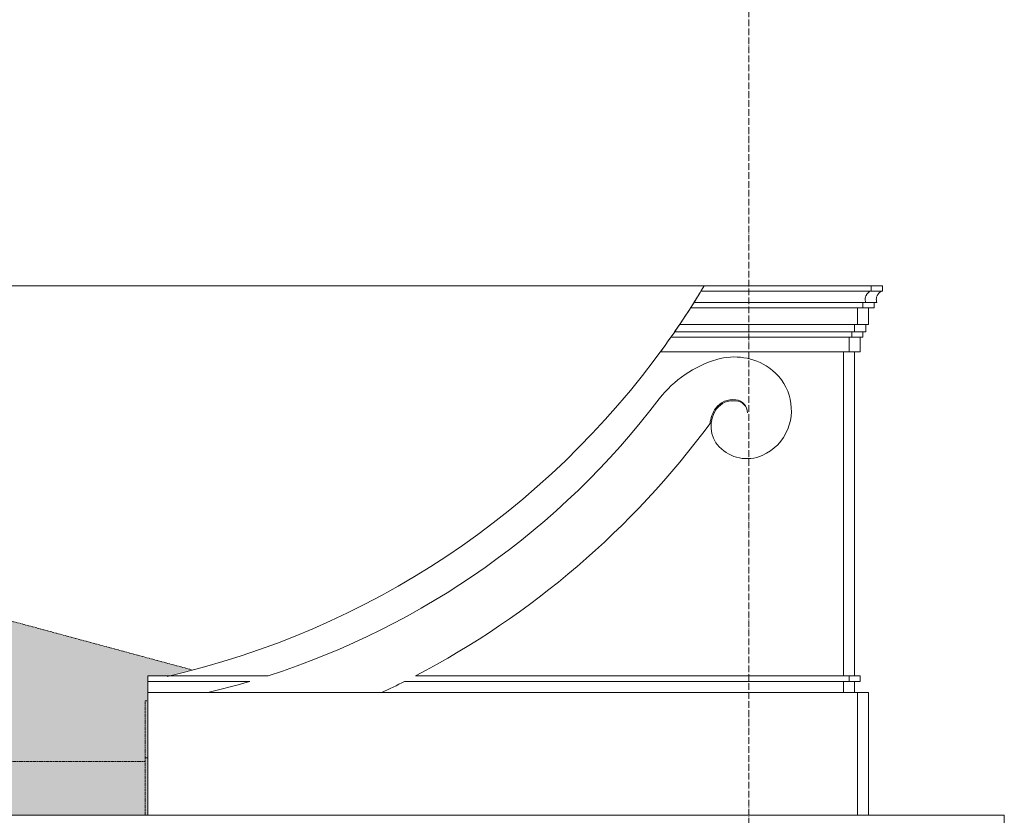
# Model space of a CAD drawing. Header units: millimetres. Extents: x -32192 to 35533, y -1740 to 8822.
# Tile 6 of 26: x 1864 to 3633, y 5329 to 6757. Entities that reach past the tile are written whole.
import ezdxf

# ---------------------------------------------------------------- set-up
doc = ezdxf.new("R2010")
doc.units = ezdxf.units.MM
doc.linetypes.add('_Tracejado médio', pattern=[4, 3, -1])
doc.linetypes.add('_Traço - ponto', pattern=[16, 12, -2, 0, -2])
for name, color, linetype, lineweight in [('A-GENM', 13, 'Continuous', 18), ('A-ROOF', 132, 'Continuous', 25), ('A-ROOF-PATT', 132, 'Continuous', 25), ('A-WALL', 113, 'Continuous', 25), ('S-GRID', 1, 'Continuous', 9)]:
    doc.layers.add(name, color=color, linetype=linetype, lineweight=lineweight)

# ---------------------------------------------------------------- blocks, each defined once
blk = doc.blocks.new('Generic Models 19 - Generic Models 19-3087287-ELEVAÇÃO 1 - MANTER _ DEMOLIR')
at = {"layer": 'A-GENM'}
for p, q in [((3093.8, 6279.4), (3393.8, 6279.4)), ((3393.8, 6279.4), (3413.8, 6279.4)), ((3393.8, 6279.4), (3393.8, 6269.4)), ((3413.8, 6269.4), (3413.8, 6279.4)), ((3393.8, 6269.4), (3087.7, 6269.4)), ((3393.8, 6269.4), (3413.8, 6269.4)), ((3383.8, 6249.4), (3075.4, 6249.4)), ((3378.8, 6249.4), (3378.8, 6239.4)), ((3383.8, 6249.4), (3403.8, 6249.4)), ((3398.8, 6239.4), (3398.8, 6249.4)), ((3378.8, 6239.4), (3069, 6239.4)), ((3368.8, 6239.4), (3368.8, 6210)), ((3378.8, 6239.4), (3398.8, 6239.4)), ((3388.8, 6210), (3388.8, 6239.4)), ((3368.8, 6210), (3049.7, 6210)), ((3363.8, 6210), (3363.8, 6196.5)), ((3368.8, 6210), (3388.8, 6210)), ((3383.8, 6196.5), (3383.8, 6210)), ((3363.8, 6196.5), (3040.5, 6196.5)), ((3358.8, 6196.5), (3358.8, 6186.9)), ((3363.8, 6196.5), (3383.8, 6196.5)), ((3378.8, 6186.9), (3378.8, 6196.5)), ((3358.8, 6186.9), (3033.8, 6186.9)), ((3353.8, 6186.9), (3353.8, 6160.6)), ((3358.8, 6186.9), (3378.8, 6186.9)), ((3373.8, 6160.6), (3373.8, 6186.9)), ((3353.8, 6160.6), (3015, 6160.6)), ((3353.8, 6160.6), (3373.8, 6160.6)), ((3363.8, 6160.6), (3363.8, 5579.1)), ((2094.7, 5569.1), (2094.7, 5579.1)), ((2094.7, 5579.1), (2310.4, 5579.1)), ((2575.1, 5579.1), (3353.8, 5579.1)), ((3373.8, 5579.1), (3353.8, 5579.1)), ((3353.8, 5579.1), (3353.8, 5569.1)), ((3373.8, 5569.1), (3373.8, 5579.1)), ((2277.8, 5569.1), (2094.7, 5569.1)), ((3353.8, 5569.1), (2555.7, 5569.1)), ((3353.8, 5569.1), (3373.8, 5569.1)), ((3363.8, 5569.1), (3363.8, 5549.1)), ((2094.7, 5329.1), (2094.7, 5549.1)), ((3368.8, 5549.1), (2094.7, 5549.1)), ((3368.8, 5549.1), (3368.8, 5329.1)), ((3388.8, 5549.1), (3368.8, 5549.1)), ((3388.8, 5329.1), (3388.8, 5549.1)), ((2094.7, 5329.1), (3368.8, 5329.1)), ((3363.8, 5329.1), (3363.8, 5328.7)), ((3368.8, 5329.1), (3388.8, 5329.1))]:
    blk.add_line(p, q, dxfattribs=at)
for centre, radius, start, end in [((1790.4, 7058.3), 1518.4, 328.6971, 329.1377), ((1790.4, 7058.3), 1518.4, 327.3627, 327.8097), ((1790.4, 7058.3), 1518.4, 326.0361, 327.3627), ((1790.4, 7058.3), 1518.4, 325.4213, 326.0361), ((1790.4, 7058.3), 1518.4, 324.9783, 325.4213), ((1790.4, 7058.3), 1518.4, 323.7608, 324.9783), ((3175.1, 5950), 205.5, 106.5622, 142.0146), ((3147.8, 6041.4), 110.1, 55.4378, 106.5622), ((3157.8, 6055.9), 92.5, 338.5622, 55.4378), ((1874.6, 6939.7), 1428.7, 287.7585, 322.8285), ((3145, 6037.2), 37.7, 81.8623, 144.1377), ((3145, 6037.2), 35.7, 81.8623, 144.1377), ((3150.1, 6051.3), 21.2, 0, 90), ((3148, 6051.3), 23.3, 0, 84.1234), ((3159.2, 6027), 55.2, 144.1377, 174.6292), ((3159.2, 6027), 53.2, 144.1377, 223.8623), ((1858.2, 6951.8), 1548.7, 297.5745, 323.5695), ((3163.9, 6053.6), 86, 293.4378, 338.5622), ((3170.6, 6037.9), 69, 223.8623, 293.4378), ((1874.6, 6939.7), 1428.7, 283.2577, 286.3927), ((1858.2, 6951.8), 1548.7, 295.0713, 296.7643)]:
    blk.add_arc(centre, radius, start, end, dxfattribs=at)
for points, knots in [([(3087.7, 6269.4), (3087.3, 6268.7), (3086.6, 6267.5), (3085.4, 6265.6), (3084.5, 6264), (3083.4, 6262.3), (3082.3, 6260.6), (3081.2, 6258.7), (3080, 6256.9), (3078.9, 6255), (3077.3, 6252.4), (3076.1, 6250.6), (3075.4, 6249.4)], [0, 0, 0, 0, 0.166667, 0.25, 0.333333, 0.416667, 0.5, 0.583333, 0.666667, 0.75, 0.833333, 1, 1, 1, 1]), ([(3392, 6269.4), (3390.8, 6268.8), (3388.6, 6267.3), (3386.4, 6264.9), (3384.9, 6262.7), (3383.8, 6260.3), (3382.5, 6255.9), (3382.9, 6251.8), (3383.8, 6249.4)], [0, 0, 0, 0, 0.166667, 0.333333, 0.416667, 0.5, 0.666667, 1, 1, 1, 1]), ([(3403.8, 6249.4), (3402.9, 6251.8), (3402.5, 6255.9), (3403.8, 6260.3), (3404.9, 6262.7), (3406.4, 6264.9), (3408.6, 6267.3), (3410.8, 6268.8), (3412, 6269.4)], [-1, -1, -1, -1, -0.666667, -0.5, -0.416667, -0.333333, -0.166667, 0, 0, 0, 0])]:
    blk.add_open_spline(points, degree=3, knots=knots, dxfattribs=at)
blk = doc.blocks.new('ORNAMENTO SUPERIOR - ORNAMENTO SUPERIOR-4323885-ELEVAÇÃO 1 - MANTER _ DEMOLIR')
at = {"layer": 'A-GENM'}
for p, q in [((-30071.1, 5328.7), (3632.7, 5328.7)), ((3632.7, 5328.7), (3632.7, 5287.4))]:
    blk.add_line(p, q, dxfattribs=at)

msp = doc.modelspace()

# ---------------------------------------------------------------- hatches: boundary and pattern name
at = {"layer": 'A-ROOF'}
for points in [[(2089.7, 5431.9), (2094.7, 5431.9), (2094.7, 5534.2), (2089.7, 5534.2)], [(-14097.5, 5328.7), (2089.7, 5328.7), (2089.7, 5425.2), (-30500.8, 5425.2), (-30476.7, 5328.7), (-14243.4, 5328.7)]]:
    msp.add_hatch(color=254, dxfattribs=at).paths.add_polyline_path(points, flags=0)
at = {"layer": 'A-ROOF-PATT'}
for points in [[(-12930.1, 5425.2), (2089.7, 5425.2), (2089.7, 5534.2), (2094.7, 5534.2), (2094.7, 5579.1), (2128.8, 5579.1), (2172.9, 5590), (-1968, 6708.1), (-4043.8, 6189.1), (-27444.8, 6189.2), (-30500.8, 5425.2), (-13222, 5425.2)], [(2094.7, 5328.8), (2094.7, 5431.9), (2089.7, 5431.9), (2089.7, 5328.8)]]:
    msp.add_hatch(color=254, dxfattribs=at).paths.add_polyline_path(points, flags=0)

# ---------------------------------------------------------------- linework, layer by layer
at = {"layer": 'A-ROOF', "color": 30, "linetype": '_Tracejado médio', "lineweight": 18}
for p, q in [((2172.9, 5590), (-1968, 6708.1)), ((2089.7, 5328.7), (2089.7, 5534.2)), ((2089.7, 5534.2), (2094.7, 5534.2)), ((2094.7, 5431.9), (2089.7, 5431.9)), ((-30500.8, 5425.2), (2089.7, 5425.2)), ((2089.7, 5328.8), (2094.8, 5328.8))]:
    msp.add_line(p, q, dxfattribs=at)
at = {"layer": 'A-WALL', "lineweight": 18}
for p, q in [((3093.8, 6279.4), (-380.3, 6279.4)), ((3343.8, 6160.6), (3343.8, 5579.1)), ((2094.7, 5569.1), (2094.7, 5549.1)), ((3343.8, 5569.1), (3343.8, 5549.1))]:
    msp.add_line(p, q, dxfattribs=at)
for start, end in [(324.379, 329.1354), (282.8954, 324.3679)]:
    msp.add_arc((1790.1, 7058.5), 1518.8, start, end, dxfattribs=at)
at = {"layer": 'S-GRID', "linetype": '_Traço - ponto'}
msp.add_line((3173.9, -1739.6), (3173.9, 8028.5), dxfattribs=at)

# ---------------------------------------------------------------- block references
at = {"layer": 'A-GENM'}
for name in ['Generic Models 19 - Generic Models 19-3087287-ELEVAÇÃO 1 - MANTER _ DEMOLIR', 'ORNAMENTO SUPERIOR - ORNAMENTO SUPERIOR-4323885-ELEVAÇÃO 1 - MANTER _ DEMOLIR']:
    msp.add_blockref(name, (0, 0), dxfattribs=at)

doc.saveas('drawing.dxf')
